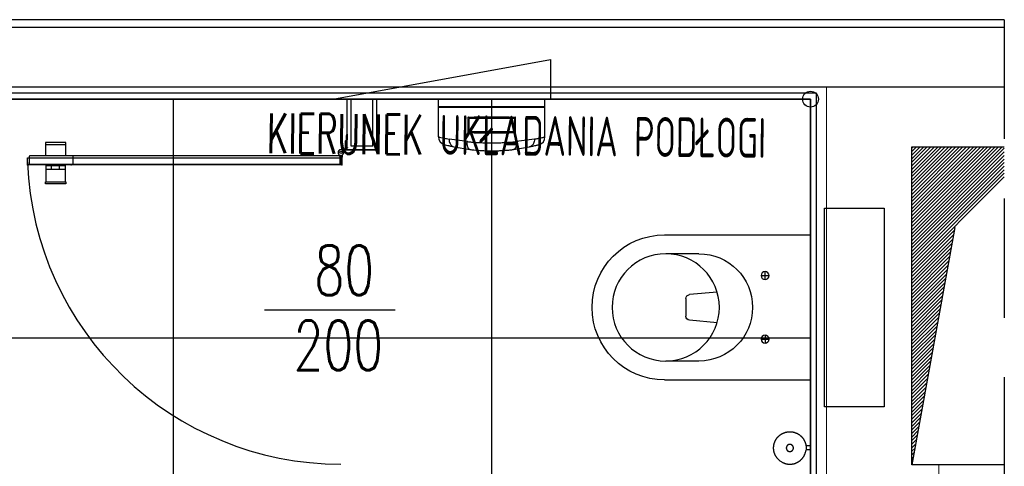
# Model space of a CAD drawing. Header units: centimetres. Extents: x -15121 to 30567, y -60641 to 0.
# Tile 251 of 256: x 11638 to 11886, y -25364 to -25251. Entities that reach past the tile are written whole.
import ezdxf

# ---------------------------------------------------------------- set-up
doc = ezdxf.new("R2010")
doc.units = ezdxf.units.CM
doc.header["$LTSCALE"] = 60
doc.linetypes.add('( Dashed )', pattern=[0.75, 0.5, -0.25])
doc.linetypes.add('KRESKOWA', pattern=[0.4, 0.24, -0.16])
for name, color, linetype in [('A-----SZ', 8, 'Continuous'), ('AIKA podłoga wc cała', 2, 'Continuous'), ('AIKA sanitariaty', 7, 'Continuous'), ('AIKA TYNK', 5, 'Continuous'), ('AIKA widokowe', 7, 'Continuous'), ('AIKA ŚCIANA', 8, 'Continuous')]:
    doc.layers.add(name, color=color, linetype=linetype)
doc.layers.add('opisy', color=1, linetype='Continuous', lineweight=15)
doc.styles.add('RomanS', font='romans.shx')

# ---------------------------------------------------------------- blocks, each defined once
blk = doc.blocks.new('toaleta top')
at = {"layer": 'AIKA sanitariaty'}
for p, q in [((-18.25, 39.75), (-18.25, 3)), ((18.25, 39.75), (18.25, 3)), ((-13.5, 31.08), (-13.5, 39.45)), ((13.5, 31.08), (13.5, 39.45)), ((-3.85, 26.52), (-3.22, 33.48)), ((-2.22, 34.39), (2.22, 34.39)), ((3.85, 26.52), (3.22, 33.48)), ((-8, 15.44), (-8, 13.44)), ((8, 15.44), (8, 13.44)), ((-7, 14.44), (-9, 14.44)), ((7, 14.44), (9, 14.44)), ((-18.25, 3), (18.25, 3)), ((25, -0.5), (-25, -0.5)), ((-25, -0.5), (-25, -15.5)), ((25, -15.5), (25, -0.5)), ((-25, -15.5), (25, -15.5))]:
    blk.add_line(p, q, dxfattribs=at)
for centre, radius in [((0, 39.45), 13.5), ((-8, 14.44), 1), ((8, 14.44), 1)]:
    blk.add_circle(centre, radius, dxfattribs=at)
for centre, radius, start, end in [((0, 39.75), 18.25, 0, 180), ((-2.22, 33.39), 1, 90, 174.822), ((2.22, 33.39), 1, 5.178, 90), ((0, 31.08), 13.5, 180, 0)]:
    blk.add_arc(centre, radius, start, end, dxfattribs=at)
blk = doc.blocks.new('sl parawan')
at = {"color": 2}
for p, q in [((-23.52, 212.67), (-72.94, 212.67)), ((-58.1, 212.67), (-23.52, 212.67))]:
    blk.add_line(p, q, dxfattribs=at)
at = {"layer": 'AIKA widokowe'}
for p, q in [((-59.15, 200.02), (-59.15, 212.67)), ((-58.15, 200.89), (-58.15, 212.67)), ((-52.65, 200.89), (-52.65, 212.67)), ((-51.65, 200.02), (-51.65, 212.67)), ((-59.31, 203.48), (-59.23, 203.84)), ((-59.28, 203.38), (-59.3, 203.44)), ((-59.27, 202.45), (-59.27, 203.35)), ((-59.27, 202.45), (-59.27, 203.35)), ((-59.1, 203.82), (-59.18, 203.47)), ((-59.18, 203.47), (-59.16, 203.43)), ((-59.14, 203.35), (-59.14, 202.45)), ((-59.14, 203.35), (-59.14, 202.45)), ((-51.61, 203.47), (-51.69, 203.82)), ((-51.65, 202.45), (-51.65, 203.35)), ((-51.63, 203.43), (-51.61, 203.47)), ((-51.56, 203.84), (-51.48, 203.48)), ((-51.52, 203.35), (-51.52, 202.45)), ((-51.49, 203.44), (-51.51, 203.38)), ((-129.98, 201.8), (-135.08, 201.8)), ((-135.08, 201.8), (-135.08, 201.3)), ((-135.08, 201.3), (-129.98, 201.3)), ((-135.03, 198.45), (-135.03, 201.3)), ((-130.03, 201.3), (-130.03, 198.45)), ((-129.98, 201.3), (-129.98, 201.8)), ((-59.55, 199.96), (-59.55, 202.17)), ((-59.55, 199.96), (-59.55, 202.17)), ((-59.42, 202.17), (-59.42, 200.61)), ((-59.42, 202.17), (-59.42, 200.61)), ((-52.65, 200.89), (-58.15, 200.89)), ((-51.37, 200.61), (-51.37, 202.17)), ((-51.24, 202.17), (-51.24, 199.96)), ((-139.12, 196.41), (-139.12, 198.39)), ((-60.99, 198.45), (-139.06, 198.45)), ((-128.09, 196.41), (-128.09, 198.39)), ((-61.12, 198.72), (-61.12, 198.45)), ((-61.12, 198.45), (-60.92, 198.45)), ((-60.92, 198.62), (-60.92, 196.24)), ((-60.92, 198.45), (-60.92, 196.34)), ((-60.92, 196.41), (-60.92, 198.39)), ((-60.52, 196.34), (-60.52, 198.62)), ((-60.32, 198.12), (-60.32, 198.72)), ((-57.51, 199.89), (-59.48, 199.89)), ((-51.3, 199.89), (-59.48, 199.89)), ((-59.42, 200.61), (-59.05, 200.61)), ((-59.42, 200.61), (-59.05, 200.61)), ((-59.05, 200.54), (-59.42, 200.54)), ((-59.42, 200.54), (-59.42, 200.02)), ((-59.05, 200.54), (-59.42, 200.54)), ((-59.42, 200.54), (-59.42, 200.02)), ((-59.42, 200.02), (-57.58, 200.02)), ((-59.42, 200.02), (-51.37, 200.02)), ((-59.05, 200.61), (-59.05, 200.54)), ((-59.05, 200.61), (-59.05, 200.54)), ((-51.74, 200.54), (-51.74, 200.61)), ((-51.74, 200.61), (-51.37, 200.61)), ((-51.37, 200.54), (-51.74, 200.54)), ((-51.37, 200.02), (-51.37, 200.54)), ((-139.62, 197.97), (-60.52, 197.97)), ((-139.62, 196.17), (-139.62, 197.97)), ((-139.62, 197.97), (-60.52, 197.97)), ((-60.52, 196.17), (-139.62, 196.17)), ((-60.52, 196.17), (-139.62, 196.17)), ((-139.06, 196.34), (-60.99, 196.34)), ((-135.03, 196.34), (-135.03, 191.9)), ((-130.03, 195.9), (-135.03, 195.9)), ((-133.53, 195), (-133.53, 195.9)), ((-131.53, 195), (-131.53, 195.9)), ((-130.03, 191.9), (-130.03, 196.34)), ((-60.92, 196.34), (-60.52, 196.34)), ((-60.92, 196.24), (-60.52, 196.24)), ((-60.52, 196.24), (-60.52, 198.12)), ((-60.52, 198.12), (-60.32, 198.12)), ((-60.52, 197.97), (-60.52, 196.17)), ((-130.03, 195), (-135.03, 195)), ((-135.08, 191.4), (-135.08, 191.9)), ((-135.08, 191.9), (-129.98, 191.9)), ((-129.98, 191.4), (-135.08, 191.4)), ((-129.98, 191.9), (-129.98, 191.4))]:
    blk.add_line(p, q, dxfattribs=at)
blk.add_circle((-60.72, 199.29), 0.3, dxfattribs=at)
for centre, radius, start, end in [((-59.25, 203.46), 0.055, 167.6511, 205.0576), ((-59.33, 203.35), 0.055, 0, 25.0576), ((-59.16, 203.83), 0.0649, 347.6776, 167.6511), ((-59.33, 203.35), 0.185, 0, 25.0576), ((-51.63, 203.83), 0.0649, 12.3489, 192.3224), ((-51.46, 203.35), 0.185, 154.9424, 180), ((-51.46, 203.35), 0.055, 154.9424, 180), ((-51.53, 203.46), 0.055, 334.9424, 12.3489), ((-59.41, 202.17), 0.14, 90, 180), ((-59.41, 202.17), 0.14, 90, 180), ((-59.41, 202.17), 0.01, 90, 180), ((-59.41, 202.17), 0.01, 90, 180), ((-59.41, 202.45), 0.14, 270, 0), ((-59.41, 202.45), 0.27, 270, 360), ((-59.41, 202.45), 0.14, 270, 0), ((-59.41, 202.45), 0.27, 270, 0), ((-51.38, 202.45), 0.27, 180, 270), ((-51.38, 202.45), 0.14, 180, 270), ((-51.38, 202.17), 0.14, 0, 90), ((-51.38, 202.17), 0.01, 0, 90), ((-139.06, 198.39), 0.065, 90, 180), ((-128.03, 198.39), 0.065, 90, 180), ((-60.72, 199.29), 0.7, 304.8499, 253.3985), ((-60.72, 199.29), 0.7, 286.6015, 235.1501), ((-60.99, 198.39), 0.065, 0, 90), ((-59.48, 199.96), 0.065, 180, 270), ((-59.48, 199.96), 0.065, 180, 270), ((-51.3, 199.96), 0.065, 270, 0), ((-60.64, 199.87), 79.05, 182.2555, 269.9371), ((-139.06, 196.41), 0.065, 180, 270), ((-128.03, 196.41), 0.065, 180, 270), ((-60.99, 196.41), 0.065, 270, 0)]:
    blk.add_arc(centre, radius, start, end, dxfattribs=at)
for p in [(-139.62, 196.17), (-128.59, 196.17), (-60.52, 196.17)]:
    blk.add_point(p, dxfattribs=at)
blk = doc.blocks.new('sl szczotka rzut')
at = {"layer": 'AIKA sanitariaty', "transparency": 33554610}
for p, q in [((22238.01, -28535.25), (22238.01, -28534.12)), ((22239.01, -28535.25), (22238.01, -28535.25)), ((22239.01, -28535.25), (22239.01, -28534.12))]:
    blk.add_line(p, q, dxfattribs=at)
for points in [[(22235.26, -28527.56), (22235.39, -28527.42), (22235.5, -28527.29), (22235.6, -28527.19), (22235.69, -28527.1), (22235.78, -28527.02), (22235.85, -28526.95), (22235.92, -28526.89), (22235.99, -28526.84), (22236.06, -28526.79), (22236.12, -28526.74), (22236.18, -28526.7), (22236.24, -28526.66), (22236.3, -28526.62), (22236.35, -28526.58), (22236.41, -28526.55), (22236.47, -28526.51), (22236.53, -28526.48), (22236.59, -28526.45), (22236.65, -28526.42), (22236.71, -28526.39), (22236.77, -28526.36), (22236.83, -28526.33), (22236.89, -28526.3), (22236.95, -28526.28), (22237.01, -28526.25), (22237.07, -28526.23), (22237.14, -28526.2), (22237.2, -28526.18), (22237.26, -28526.16), (22237.33, -28526.14), (22237.39, -28526.12), (22237.46, -28526.1), (22237.52, -28526.09), (22237.59, -28526.07), (22237.65, -28526.06), (22237.72, -28526.04), (22237.78, -28526.03), (22237.85, -28526.02), (22237.91, -28526.01), (22237.98, -28526), (22238.05, -28525.99), (22238.11, -28525.98), (22238.18, -28525.98), (22238.25, -28525.97), (22238.31, -28525.97), (22238.38, -28525.97), (22238.45, -28525.97), (22238.51, -28525.97), (22238.58, -28525.97), (22238.65, -28525.97), (22238.71, -28525.97), (22238.78, -28525.97), (22238.85, -28525.98), (22238.91, -28525.98), (22238.98, -28525.99), (22239.05, -28526), (22239.11, -28526.01), (22239.18, -28526.02), (22239.25, -28526.03), (22239.31, -28526.04), (22239.38, -28526.06), (22239.44, -28526.07), (22239.51, -28526.09), (22239.57, -28526.1), (22239.64, -28526.12), (22239.7, -28526.14), (22239.76, -28526.16), (22239.83, -28526.18), (22239.89, -28526.2), (22239.95, -28526.23), (22240.02, -28526.25), (22240.08, -28526.28), (22240.14, -28526.3), (22240.2, -28526.33), (22240.26, -28526.36), (22240.32, -28526.39), (22240.38, -28526.42), (22240.44, -28526.45), (22240.5, -28526.48), (22240.56, -28526.51), (22240.62, -28526.55), (22240.67, -28526.58), (22240.73, -28526.62), (22240.79, -28526.65), (22240.84, -28526.69), (22240.9, -28526.73), (22240.95, -28526.77), (22241, -28526.81), (22241.06, -28526.85), (22241.11, -28526.89), (22241.16, -28526.94), (22241.21, -28526.98), (22241.26, -28527.02), (22241.31, -28527.07), (22241.36, -28527.12), (22241.41, -28527.16), (22241.45, -28527.21), (22241.5, -28527.26), (22241.54, -28527.31), (22241.59, -28527.36), (22241.63, -28527.41), (22241.67, -28527.46), (22241.72, -28527.51), (22241.76, -28527.56), (22241.8, -28527.62), (22241.84, -28527.67), (22241.88, -28527.73), (22241.91, -28527.78), (22241.95, -28527.84), (22241.99, -28527.89), (22242.02, -28527.95), (22242.05, -28528.01), (22242.09, -28528.07), (22242.12, -28528.13), (22242.15, -28528.19), (22242.18, -28528.25), (22242.21, -28528.31), (22242.24, -28528.37), (22242.27, -28528.43), (22242.29, -28528.49), (22242.32, -28528.55), (22242.34, -28528.61), (22242.36, -28528.68), (22242.39, -28528.74), (22242.41, -28528.8), (22242.43, -28528.87), (22242.45, -28528.93), (22242.46, -28529), (22242.48, -28529.06), (22242.5, -28529.13), (22242.51, -28529.19), (22242.52, -28529.26), (22242.54, -28529.32), (22242.55, -28529.39), (22242.56, -28529.45), (22242.57, -28529.52), (22242.58, -28529.59), (22242.58, -28529.65), (22242.59, -28529.72), (22242.59, -28529.79), (22242.6, -28529.85), (22242.6, -28529.92), (22242.6, -28529.99), (22242.6, -28530.05), (22242.6, -28530.12), (22242.6, -28530.19), (22242.6, -28530.25), (22242.59, -28530.32), (22242.59, -28530.39), (22242.58, -28530.45), (22242.58, -28530.52), (22242.57, -28530.59), (22242.56, -28530.65), (22242.55, -28530.72), (22242.54, -28530.79), (22242.52, -28530.85), (22242.51, -28530.92), (22242.5, -28530.98), (22242.48, -28531.05), (22242.46, -28531.11), (22242.45, -28531.18), (22242.43, -28531.24), (22242.41, -28531.3), (22242.39, -28531.37), (22242.36, -28531.43), (22242.34, -28531.49), (22242.32, -28531.56), (22242.29, -28531.62), (22242.27, -28531.68), (22242.24, -28531.74), (22242.21, -28531.8), (22242.18, -28531.86), (22242.15, -28531.92), (22242.12, -28531.98), (22242.09, -28532.04), (22242.05, -28532.1), (22242.02, -28532.16), (22241.99, -28532.21), (22241.95, -28532.27), (22241.91, -28532.33), (22241.88, -28532.38), (22241.84, -28532.44), (22241.8, -28532.49), (22241.76, -28532.54), (22241.72, -28532.6), (22241.67, -28532.65), (22241.63, -28532.7), (22241.59, -28532.75), (22241.54, -28532.8), (22241.5, -28532.85), (22241.45, -28532.9), (22241.41, -28532.94), (22241.36, -28532.99), (22241.31, -28533.04), (22241.26, -28533.08), (22241.21, -28533.13), (22241.16, -28533.17), (22241.11, -28533.21), (22241.06, -28533.26), (22241, -28533.3), (22240.95, -28533.34), (22240.9, -28533.38), (22240.84, -28533.42), (22240.79, -28533.45), (22240.73, -28533.49), (22240.67, -28533.53), (22240.62, -28533.56), (22240.56, -28533.59), (22240.5, -28533.63), (22240.44, -28533.66), (22240.38, -28533.69), (22240.32, -28533.72), (22240.26, -28533.75), (22240.2, -28533.78), (22240.14, -28533.8), (22240.08, -28533.83), (22240.02, -28533.86), (22239.95, -28533.88), (22239.89, -28533.9), (22239.83, -28533.93), (22239.76, -28533.95), (22239.7, -28533.97), (22239.64, -28533.99), (22239.57, -28534), (22239.51, -28534.02), (22239.44, -28534.04), (22239.38, -28534.05), (22239.32, -28534.06), (22239.27, -28534.07), (22239.22, -28534.09), (22239.17, -28534.09), (22239.13, -28534.1), (22239.1, -28534.11), (22239.07, -28534.11), (22239.05, -28534.11), (22239.03, -28534.12), (22239.01, -28534.12), (22238.99, -28534.12), (22238.97, -28534.12), (22238.94, -28534.12), (22238.9, -28534.13), (22238.86, -28534.13), (22238.81, -28534.13), (22238.75, -28534.13), (22238.69, -28534.14), (22238.62, -28534.14), (22238.55, -28534.14), (22238.47, -28534.14), (22238.39, -28534.14), (22238.31, -28534.13), (22238.23, -28534.13), (22238.16, -28534.13), (22238.1, -28534.12), (22238.04, -28534.12), (22238, -28534.12), (22237.98, -28534.12)], [(22235.26, -28527.56), (22235.16, -28527.72), (22235.07, -28527.86), (22234.99, -28527.98), (22234.93, -28528.09), (22234.88, -28528.19), (22234.83, -28528.29), (22234.79, -28528.37), (22234.76, -28528.45), (22234.73, -28528.52), (22234.7, -28528.6), (22234.67, -28528.67), (22234.65, -28528.73), (22234.62, -28528.8), (22234.6, -28528.87), (22234.58, -28528.93), (22234.56, -28529), (22234.55, -28529.06), (22234.53, -28529.13), (22234.52, -28529.19), (22234.5, -28529.26), (22234.49, -28529.32), (22234.48, -28529.39), (22234.47, -28529.45), (22234.46, -28529.52), (22234.45, -28529.59), (22234.45, -28529.65), (22234.44, -28529.72), (22234.43, -28529.79), (22234.43, -28529.85), (22234.43, -28529.92), (22234.43, -28529.99), (22234.43, -28530.05), (22234.43, -28530.12), (22234.43, -28530.19), (22234.43, -28530.25), (22234.43, -28530.32), (22234.44, -28530.39), (22234.45, -28530.45), (22234.45, -28530.52), (22234.46, -28530.59), (22234.47, -28530.65), (22234.48, -28530.72), (22234.49, -28530.79), (22234.5, -28530.85), (22234.52, -28530.92), (22234.53, -28530.98), (22234.55, -28531.05), (22234.56, -28531.11), (22234.58, -28531.18), (22234.6, -28531.24), (22234.62, -28531.3), (22234.64, -28531.37), (22234.66, -28531.43), (22234.69, -28531.49), (22234.71, -28531.56), (22234.74, -28531.62), (22234.76, -28531.68), (22234.79, -28531.74), (22234.82, -28531.8), (22234.85, -28531.86), (22234.88, -28531.92), (22234.91, -28531.98), (22234.94, -28532.04), (22234.97, -28532.1), (22235.01, -28532.16), (22235.04, -28532.21), (22235.08, -28532.27), (22235.11, -28532.33), (22235.15, -28532.38), (22235.19, -28532.44), (22235.23, -28532.49), (22235.27, -28532.54), (22235.31, -28532.6), (22235.35, -28532.65), (22235.4, -28532.7), (22235.44, -28532.75), (22235.48, -28532.8), (22235.53, -28532.85), (22235.58, -28532.9), (22235.62, -28532.94), (22235.67, -28532.99), (22235.72, -28533.04), (22235.77, -28533.08), (22235.82, -28533.13), (22235.87, -28533.17), (22235.92, -28533.21), (22235.97, -28533.26), (22236.03, -28533.3), (22236.08, -28533.34), (22236.13, -28533.38), (22236.19, -28533.42), (22236.24, -28533.45), (22236.3, -28533.49), (22236.36, -28533.53), (22236.41, -28533.56), (22236.47, -28533.59), (22236.53, -28533.63), (22236.59, -28533.66), (22236.65, -28533.69), (22236.71, -28533.72), (22236.78, -28533.75), (22236.84, -28533.78), (22236.92, -28533.81), (22236.99, -28533.85), (22237.07, -28533.88), (22237.16, -28533.91), (22237.26, -28533.94), (22237.37, -28533.97), (22237.49, -28534.01), (22237.63, -28534.04), (22237.79, -28534.08), (22237.98, -28534.12)]]:
    blk.add_lwpolyline(points, dxfattribs=at)
blk.add_lwpolyline([(22239.38, -28530.29), (22239.39, -28530.27), (22239.39, -28530.26), (22239.39, -28530.24), (22239.39, -28530.23), (22239.4, -28530.21), (22239.4, -28530.2), (22239.4, -28530.19), (22239.4, -28530.17), (22239.41, -28530.16), (22239.41, -28530.14), (22239.41, -28530.13), (22239.41, -28530.11), (22239.41, -28530.1), (22239.41, -28530.08), (22239.41, -28530.07), (22239.41, -28530.05), (22239.41, -28530.04), (22239.41, -28530.02), (22239.41, -28530.01), (22239.41, -28530), (22239.41, -28529.98), (22239.41, -28529.97), (22239.41, -28529.95), (22239.4, -28529.94), (22239.4, -28529.92), (22239.4, -28529.91), (22239.4, -28529.89), (22239.39, -28529.88), (22239.39, -28529.86), (22239.39, -28529.85), (22239.39, -28529.84), (22239.38, -28529.82), (22239.38, -28529.81), (22239.37, -28529.79), (22239.37, -28529.78), (22239.36, -28529.77), (22239.36, -28529.75), (22239.35, -28529.74), (22239.35, -28529.72), (22239.34, -28529.71), (22239.34, -28529.7), (22239.33, -28529.68), (22239.33, -28529.67), (22239.32, -28529.66), (22239.31, -28529.64), (22239.31, -28529.63), (22239.3, -28529.62), (22239.29, -28529.6), (22239.28, -28529.59), (22239.28, -28529.58), (22239.27, -28529.57), (22239.26, -28529.55), (22239.25, -28529.54), (22239.24, -28529.53), (22239.24, -28529.52), (22239.23, -28529.51), (22239.22, -28529.5), (22239.21, -28529.48), (22239.2, -28529.47), (22239.19, -28529.46), (22239.18, -28529.45), (22239.17, -28529.44), (22239.16, -28529.43), (22239.15, -28529.42), (22239.14, -28529.41), (22239.13, -28529.4), (22239.12, -28529.39), (22239.11, -28529.38), (22239.1, -28529.37), (22239.08, -28529.36), (22239.07, -28529.35), (22239.06, -28529.34), (22239.05, -28529.33), (22239.04, -28529.32), (22239.03, -28529.32), (22239.01, -28529.31), (22239, -28529.3), (22238.99, -28529.29), (22238.98, -28529.28), (22238.96, -28529.28), (22238.95, -28529.27), (22238.94, -28529.26), (22238.92, -28529.25), (22238.91, -28529.25), (22238.9, -28529.24), (22238.88, -28529.24), (22238.87, -28529.23), (22238.86, -28529.22), (22238.84, -28529.22), (22238.83, -28529.21), (22238.82, -28529.21), (22238.8, -28529.2), (22238.79, -28529.2), (22238.77, -28529.19), (22238.76, -28529.19), (22238.75, -28529.19), (22238.73, -28529.18), (22238.72, -28529.18), (22238.7, -28529.18), (22238.69, -28529.17), (22238.67, -28529.17), (22238.66, -28529.17), (22238.65, -28529.17), (22238.63, -28529.16), (22238.62, -28529.16), (22238.6, -28529.16), (22238.59, -28529.16), (22238.57, -28529.16), (22238.56, -28529.16), (22238.54, -28529.16), (22238.53, -28529.16), (22238.51, -28529.16), (22238.5, -28529.16), (22238.48, -28529.16), (22238.47, -28529.16), (22238.46, -28529.16), (22238.44, -28529.16), (22238.43, -28529.16), (22238.41, -28529.16), (22238.4, -28529.16), (22238.38, -28529.17), (22238.37, -28529.17), (22238.35, -28529.17), (22238.34, -28529.17), (22238.32, -28529.18), (22238.31, -28529.18), (22238.3, -28529.18), (22238.28, -28529.19), (22238.27, -28529.19), (22238.25, -28529.19), (22238.24, -28529.2), (22238.23, -28529.2), (22238.21, -28529.21), (22238.2, -28529.21), (22238.18, -28529.22), (22238.17, -28529.22), (22238.16, -28529.23), (22238.14, -28529.24), (22238.13, -28529.24), (22238.12, -28529.25), (22238.1, -28529.25), (22238.09, -28529.26), (22238.08, -28529.27), (22238.07, -28529.28), (22238.05, -28529.28), (22238.04, -28529.29), (22238.03, -28529.3), (22238.02, -28529.31), (22238, -28529.32), (22237.99, -28529.32), (22237.98, -28529.33), (22237.97, -28529.34), (22237.96, -28529.35), (22237.94, -28529.36), (22237.93, -28529.37), (22237.92, -28529.38), (22237.91, -28529.39), (22237.9, -28529.4), (22237.89, -28529.41), (22237.88, -28529.42), (22237.87, -28529.43), (22237.86, -28529.44), (22237.85, -28529.45), (22237.84, -28529.46), (22237.83, -28529.47), (22237.82, -28529.48), (22237.81, -28529.5), (22237.8, -28529.51), (22237.79, -28529.52), (22237.78, -28529.53), (22237.78, -28529.54), (22237.77, -28529.55), (22237.76, -28529.57), (22237.75, -28529.58), (22237.74, -28529.59), (22237.74, -28529.6), (22237.73, -28529.62), (22237.72, -28529.63), (22237.72, -28529.64), (22237.71, -28529.66), (22237.7, -28529.67), (22237.7, -28529.68), (22237.69, -28529.7), (22237.68, -28529.71), (22237.68, -28529.72), (22237.67, -28529.74), (22237.67, -28529.75), (22237.66, -28529.77), (22237.66, -28529.78), (22237.65, -28529.79), (22237.65, -28529.81), (22237.65, -28529.82), (22237.64, -28529.84), (22237.64, -28529.85), (22237.64, -28529.86), (22237.63, -28529.88), (22237.63, -28529.89), (22237.63, -28529.91), (22237.63, -28529.92), (22237.62, -28529.94), (22237.62, -28529.95), (22237.62, -28529.97), (22237.62, -28529.98), (22237.62, -28530), (22237.62, -28530.01), (22237.62, -28530.02), (22237.62, -28530.04), (22237.62, -28530.05), (22237.62, -28530.07), (22237.62, -28530.08), (22237.62, -28530.1), (22237.62, -28530.11), (22237.62, -28530.13), (22237.62, -28530.14), (22237.62, -28530.16), (22237.62, -28530.17), (22237.63, -28530.19), (22237.63, -28530.2), (22237.63, -28530.21), (22237.63, -28530.23), (22237.64, -28530.24), (22237.64, -28530.26), (22237.64, -28530.27), (22237.65, -28530.29), (22237.65, -28530.3), (22237.65, -28530.31), (22237.66, -28530.33), (22237.66, -28530.34), (22237.67, -28530.36), (22237.67, -28530.37), (22237.68, -28530.38), (22237.68, -28530.4), (22237.69, -28530.41), (22237.7, -28530.42), (22237.7, -28530.44), (22237.71, -28530.45), (22237.72, -28530.46), (22237.72, -28530.48), (22237.73, -28530.49), (22237.74, -28530.5), (22237.74, -28530.52), (22237.75, -28530.53), (22237.76, -28530.54), (22237.77, -28530.55), (22237.78, -28530.56), (22237.78, -28530.58), (22237.79, -28530.59), (22237.8, -28530.6), (22237.81, -28530.61), (22237.82, -28530.62), (22237.83, -28530.63), (22237.84, -28530.65), (22237.85, -28530.66), (22237.86, -28530.67), (22237.87, -28530.68), (22237.88, -28530.69), (22237.89, -28530.7), (22237.9, -28530.71), (22237.91, -28530.72), (22237.92, -28530.73), (22237.93, -28530.74), (22237.94, -28530.75), (22237.96, -28530.76), (22237.97, -28530.77), (22237.98, -28530.78), (22237.99, -28530.78), (22238, -28530.79), (22238.02, -28530.8), (22238.03, -28530.81), (22238.04, -28530.82), (22238.05, -28530.82), (22238.07, -28530.83), (22238.08, -28530.84), (22238.09, -28530.85), (22238.1, -28530.85), (22238.12, -28530.86), (22238.13, -28530.87), (22238.14, -28530.87), (22238.16, -28530.88), (22238.17, -28530.88), (22238.18, -28530.89), (22238.2, -28530.89), (22238.21, -28530.9), (22238.23, -28530.9), (22238.24, -28530.91), (22238.25, -28530.91), (22238.27, -28530.92), (22238.28, -28530.92), (22238.3, -28530.92), (22238.31, -28530.93), (22238.32, -28530.93), (22238.34, -28530.93), (22238.35, -28530.94), (22238.37, -28530.94), (22238.38, -28530.94), (22238.4, -28530.94), (22238.41, -28530.95), (22238.43, -28530.95), (22238.44, -28530.95), (22238.46, -28530.95), (22238.47, -28530.95), (22238.48, -28530.95), (22238.5, -28530.95), (22238.51, -28530.95), (22238.53, -28530.95), (22238.54, -28530.95), (22238.56, -28530.95), (22238.57, -28530.95), (22238.59, -28530.95), (22238.6, -28530.95), (22238.62, -28530.95), (22238.63, -28530.94), (22238.65, -28530.94), (22238.66, -28530.94), (22238.67, -28530.94), (22238.69, -28530.93), (22238.7, -28530.93), (22238.72, -28530.93), (22238.73, -28530.92), (22238.75, -28530.92), (22238.76, -28530.92), (22238.77, -28530.91), (22238.79, -28530.91), (22238.8, -28530.9), (22238.82, -28530.9), (22238.83, -28530.89), (22238.84, -28530.89), (22238.86, -28530.88), (22238.87, -28530.88), (22238.88, -28530.87), (22238.9, -28530.87), (22238.91, -28530.86), (22238.92, -28530.85), (22238.94, -28530.85), (22238.95, -28530.84), (22238.96, -28530.83), (22238.98, -28530.82), (22238.99, -28530.82), (22239, -28530.81), (22239.01, -28530.8), (22239.03, -28530.79), (22239.04, -28530.78), (22239.05, -28530.78), (22239.06, -28530.77), (22239.07, -28530.76), (22239.08, -28530.75), (22239.1, -28530.74), (22239.11, -28530.73), (22239.12, -28530.72), (22239.13, -28530.71), (22239.14, -28530.7), (22239.15, -28530.69), (22239.16, -28530.68), (22239.17, -28530.67), (22239.18, -28530.66), (22239.19, -28530.65), (22239.2, -28530.63), (22239.21, -28530.62), (22239.22, -28530.61), (22239.23, -28530.6), (22239.24, -28530.59), (22239.24, -28530.58), (22239.25, -28530.56), (22239.26, -28530.55), (22239.27, -28530.54), (22239.28, -28530.53), (22239.28, -28530.52), (22239.29, -28530.5), (22239.3, -28530.49), (22239.31, -28530.48), (22239.31, -28530.46), (22239.32, -28530.45), (22239.33, -28530.44), (22239.33, -28530.42), (22239.34, -28530.41), (22239.34, -28530.4), (22239.35, -28530.38), (22239.35, -28530.37), (22239.36, -28530.36), (22239.36, -28530.34), (22239.37, -28530.33), (22239.37, -28530.31), (22239.38, -28530.3)], close=True, dxfattribs=at)
blk = doc.blocks.new('sl dozownik papieru rzut')
at = {"layer": 'AIKA sanitariaty'}
for p, q in [((13.4, 0), (-13.4, 0)), ((-13.4, -1.95), (-13.4, 0)), ((13.4, -1.95), (13.4, 0)), ((13.4, -1.95), (-13.4, -1.95)), ((-13.4, -2.05), (13.4, -2.05)), ((-13.4, -9.49), (-13.4, -2.05)), ((-13.35, -2), (13.35, -2)), ((13.4, -9.49), (13.4, -2.05)), ((-6, -4.65), (-6, -8.35)), ((-5.85, -4.5), (-4.39, -4.5)), ((-5.7, -8.05), (-5.7, -4.95)), ((-5.55, -4.8), (5.58, -4.8)), ((4.39, -4.5), (-4.39, -4.5)), ((4.39, -4.5), (5.85, -4.5)), ((5.7, -4.95), (5.7, -8.05)), ((6, -8.35), (6, -4.65)), ((-4.39, -8.5), (-5.85, -8.5)), ((5.55, -8.2), (-5.55, -8.2)), ((-4.39, -8.5), (4.39, -8.5)), ((5.85, -8.5), (4.39, -8.5)), ((-6.13, -10.69), (-10.73, -10.04)), ((-9.5, -12.01), (-5.51, -12.67)), ((0, -13), (0, -11)), ((5.51, -12.67), (9.5, -12.01)), ((10.73, -10.04), (6.13, -10.69))]:
    blk.add_line(p, q, dxfattribs=at)
for centre, radius, start, end in [((-13.35, -1.95), 0.05, 180, 270), ((-13.35, -2.05), 0.05, 90, 180), ((13.35, -1.95), 0.05, 270, 0), ((13.35, -2.05), 0.05, 0, 90), ((-5.85, -4.65), 0.15, 90, 180), ((-5.55, -4.95), 0.15, 90, 180), ((5.55, -4.95), 0.15, 0, 90), ((5.85, -4.65), 0.15, 0, 90), ((-11.4, -9.49), 2, 180, 254.9453), ((-5.85, -8.35), 0.15, 180, 270), ((-5.55, -8.05), 0.15, 180, 270), ((5.55, -8.05), 0.15, 270, 0), ((5.85, -8.35), 0.15, 270, 0), ((11.4, -9.49), 2, 285.0547, 0)]:
    blk.add_arc(centre, radius, start, end, dxfattribs=at)
for points, knots in [([(-13.4, -9.49), (-13.4, -9.49), (-13.32, -9.51), (-12.98, -9.59), (-12.73, -9.64), (-12.12, -9.77), (-11.78, -9.84), (-11.18, -9.96), (-10.96, -10), (-10.73, -10.04)], [719.365815, 719.365815, 719.365815, 719.365815, 741.542046, 741.542046, 763.718271, 763.718271, 782.93566, 782.93566, 792.832229, 792.832229, 792.832229, 792.832229]), ([(10.73, -10.04), (11.04, -9.98), (11.33, -9.93), (12.01, -9.8), (12.37, -9.72), (12.8, -9.63), (12.92, -9.6), (13.13, -9.55), (13.21, -9.54), (13.36, -9.5), (13.4, -9.49), (13.4, -9.49)], [645.89816, 645.89816, 645.89816, 645.89816, 659.198751, 659.198751, 681.041661, 681.041661, 692.345192, 692.345192, 703.648717, 703.648717, 719.365815, 719.365815, 719.365815, 719.365815]), ([(-11.92, -11.42), (-11.92, -11.42), (-11.84, -11.45), (-11.55, -11.52), (-11.32, -11.58), (-10.78, -11.72), (-10.47, -11.79), (-9.94, -11.91), (-9.74, -11.96), (-9.53, -12)], [719.365815, 719.365815, 719.365815, 719.365815, 741.542046, 741.542046, 763.718271, 763.718271, 782.93566, 782.93566, 793.101387, 793.101387, 793.101387, 793.101387]), ([(-10.73, -10.04), (-10.73, -10.04), (-10.73, -10.04), (-10.73, -10.05), (-10.73, -10.05), (-10.73, -10.07), (-10.73, -10.07), (-10.73, -10.09), (-10.73, -10.11), (-10.74, -10.14), (-10.74, -10.17), (-10.74, -10.25), (-10.73, -10.3), (-10.73, -10.45), (-10.71, -10.55), (-10.66, -10.85), (-10.59, -11.03), (-10.4, -11.41), (-10.26, -11.59), (-9.92, -11.86), (-9.73, -11.96), (-9.53, -12)], [-0.008999, -0.008999, -0.008999, -0.008999, 0, 0, 0.195131, 0.195131, 0.390205, 0.390205, 0.780355, 0.780355, 1.560665, 1.560665, 3.121408, 3.121408, 6.243965, 6.243965, 12.498055, 12.498055, 20.307105, 20.307105, 28.11533, 28.11533, 28.11533, 28.11533]), ([(-9.53, -12), (-9.53, -12), (-9.52, -12), (-9.52, -12), (-9.51, -12), (-9.51, -12), (-9.5, -12.01), (-9.5, -12.01), (-9.5, -12.01), (-9.5, -12.01)], [125.169211, 125.169211, 125.169211, 125.169211, 125.262842, 125.262842, 125.558179, 125.558179, 125.889339, 125.889339, 126.290447, 126.290447, 126.290447, 126.290447]), ([(-5.51, -12.67), (-5.63, -12.65), (-5.73, -12.58), (-5.92, -12.35), (-6, -12.19), (-6.11, -11.81), (-6.14, -11.61), (-6.17, -11.16), (-6.16, -10.93), (-6.13, -10.69), (-6.13, -10.69), (-6.13, -10.69)], [0, 0, 0, 0, 7.811334, 7.811334, 15.623566, 15.623566, 22.812435, 22.812435, 29.999926, 29.999926, 30.008028, 30.008028, 30.008028, 30.008028]), ([(-6.13, -10.69), (-5.79, -10.72), (-5.45, -10.76), (-4.32, -10.85), (-3.52, -10.9), (-2.07, -10.97), (-1.42, -10.99), (-0.51, -11), (-0.26, -11), (0, -11)], [665.068332, 665.068332, 665.068332, 665.068332, 674.873359, 674.873359, 696.15174, 696.15174, 712.840829, 712.840829, 719.36757, 719.36757, 719.36757, 719.36757]), ([(0, -11), (0.44, -11), (0.87, -11), (1.74, -10.98), (2.17, -10.96), (3.02, -10.93), (3.45, -10.9), (4.28, -10.85), (4.69, -10.82), (5.45, -10.76), (5.79, -10.72), (6.13, -10.69)], [719.36757, 719.36757, 719.36757, 719.36757, 730.491124, 730.491124, 741.614678, 741.614678, 752.738229, 752.738229, 763.861781, 763.861781, 773.666807, 773.666807, 773.666807, 773.666807]), ([(6.13, -10.69), (6.13, -10.69), (6.13, -10.69), (6.13, -10.7), (6.13, -10.7), (6.14, -10.72), (6.14, -10.73), (6.14, -10.75), (6.14, -10.76), (6.14, -10.81), (6.15, -10.84), (6.15, -10.93), (6.16, -10.98), (6.16, -11.16), (6.16, -11.27), (6.14, -11.61), (6.11, -11.81), (6, -12.19), (5.92, -12.35), (5.73, -12.58), (5.63, -12.65), (5.51, -12.67)], [-0.008087, -0.008087, -0.008087, -0.008087, 0, 0, 0.223897, 0.223897, 0.447699, 0.447699, 0.895311, 0.895311, 1.790581, 1.790581, 3.581414, 3.581414, 7.165142, 7.165142, 14.347918, 14.347918, 22.153528, 22.153528, 29.958241, 29.958241, 29.958241, 29.958241]), ([(9.5, -12.01), (9.5, -12.01), (9.5, -12.01), (9.51, -12), (9.51, -12), (9.52, -12), (9.52, -12), (9.53, -12)], [0, 0, 0, 0, 0.4713843, 0.4713843, 0.7522977, 0.7522977, 0.8768388, 0.8768388, 0.8768388, 0.8768388]), ([(10.73, -10.04), (10.73, -10.04), (10.73, -10.04), (10.74, -10.25), (10.73, -10.45), (10.66, -10.85), (10.59, -11.03), (10.4, -11.41), (10.26, -11.59), (9.92, -11.86), (9.73, -11.96), (9.53, -12)], [-0.008936, -0.008936, -0.008936, -0.008936, 0, 0, 6.258249, 6.258249, 12.51788, 12.51788, 20.330205, 20.330205, 28.1424, 28.1424, 28.1424, 28.1424]), ([(9.53, -12), (9.81, -11.94), (10.07, -11.88), (10.69, -11.74), (11, -11.66), (11.38, -11.57), (11.49, -11.54), (11.68, -11.49), (11.75, -11.47), (11.88, -11.44), (11.92, -11.42), (11.92, -11.42)], [645.629, 645.629, 645.629, 645.629, 659.198751, 659.198751, 681.041661, 681.041661, 692.345192, 692.345192, 703.648717, 703.648717, 719.365815, 719.365815, 719.365815, 719.365815]), ([(-5.51, -12.67), (-5.51, -12.67), (-5.51, -12.67), (-5.5, -12.67), (-5.5, -12.67), (-5.5, -12.67)], [25.154736, 25.154736, 25.154736, 25.154736, 25.2068571, 25.2068571, 25.5412471, 25.5412471, 25.5412471, 25.5412471]), ([(-5.5, -12.67), (-5.18, -12.71), (-4.86, -12.74), (-3.85, -12.84), (-3.14, -12.9), (-1.84, -12.97), (-1.26, -12.99), (-0.45, -13), (-0.23, -13), (0, -13)], [664.576978, 664.576978, 664.576978, 664.576978, 674.873359, 674.873359, 696.15174, 696.15174, 712.840829, 712.840829, 719.36757, 719.36757, 719.36757, 719.36757]), ([(0, -13), (0.39, -13), (0.78, -13), (1.55, -12.98), (1.93, -12.96), (2.69, -12.92), (3.07, -12.9), (3.81, -12.84), (4.17, -12.81), (4.86, -12.74), (5.18, -12.71), (5.5, -12.67)], [719.36757, 719.36757, 719.36757, 719.36757, 730.491124, 730.491124, 741.614678, 741.614678, 752.738229, 752.738229, 763.861781, 763.861781, 774.158161, 774.158161, 774.158161, 774.158161]), ([(5.5, -12.67), (5.5, -12.67), (5.5, -12.67), (5.51, -12.67), (5.51, -12.67), (5.51, -12.67)], [0, 0, 0, 0, 0.3582778, 0.3582778, 0.4217256, 0.4217256, 0.4217256, 0.4217256])]:
    blk.add_open_spline(points, degree=3, knots=knots, dxfattribs=at)

msp = doc.modelspace()

# ---------------------------------------------------------------- linework, layer by layer
at = {"layer": 'A-----SZ'}
for p, q in [((11886.0686, -25253.3866), (11423.2851, -25253.3866)), ((11684.8335, -25268.3866), (11659.8335, -25268.3866)), ((11684.8335, -25268.3866), (11659.8335, -25268.3866))]:
    msp.add_line(p, q, dxfattribs=at)
at = {"layer": 'AIKA podłoga wc cała'}
for p, q in [((11717.0755, -25271.3866), (11771.7902, -25261.4351)), ((11717.0755, -25271.3866), (11771.7902, -25261.4351)), ((11771.7902, -25261.4351), (11771.7902, -25271.3866)), ((11771.7902, -25261.4351), (11771.7902, -25271.3866)), ((11676.8852, -25695.3866), (11676.8852, -25271.3866)), ((11676.8852, -25695.3866), (11676.8852, -25271.3866)), ((11757.0852, -25695.3866), (11757.0852, -25271.3866)), ((11757.0852, -25695.3866), (11757.0852, -25271.3866)), ((11837.2852, -25331.542), (11257.7852, -25331.542)), ((11784.009, -25331.542), (11302.7852, -25331.542))]:
    msp.add_line(p, q, dxfattribs=at)
msp.add_lwpolyline([(11837.2852, -25271.3866), (11837.2852, -25695.3866), (11532.7851, -25695.3866), (11532.7851, -25687.3866), (11518.9484, -25687.3866), (11518.9484, -25377.8866), (11500.9484, -25377.8866), (11500.9484, -25448.3866), (11279.2852, -25448.3866), (11279.2852, -25429.8866), (11257.7852, -25429.8866), (11257.7852, -25271.3866), (11321.2851, -25271.3866), (11321.2851, -25251.3866), (11423.2851, -25251.3866), (11423.2851, -25271.3866), (11500.9484, -25271.3866), (11500.9484, -25277.8866), (11518.9484, -25277.8866), (11518.9484, -25271.3866)], close=True, dxfattribs=at)
msp.add_lwpolyline([(11837.2852, -25271.3866), (11717.0755, -25271.3866)], dxfattribs=at)
msp.add_lwpolyline([(11837.2852, -25271.3866), (11717.0755, -25271.3866)], dxfattribs=at)
msp.add_circle((11837.2852, -25271.3963), 2, dxfattribs=at)
msp.add_circle((11837.2852, -25271.3963), 2, dxfattribs=at)
msp.add_circle((11837.2852, -25271.3963), 2, dxfattribs=at)
msp.add_circle((11837.2852, -25271.3963), 2, dxfattribs=at)
at = {"layer": 'AIKA TYNK'}
for p, q in [((11886.0686, -25251.3866), (11423.2851, -25251.3866)), ((11838.7852, -25269.8866), (11517.4484, -25269.8866)), ((11838.7852, -25696.8866), (11838.7852, -25269.8866))]:
    msp.add_line(p, q, dxfattribs=at)
at = {"layer": 'AIKA widokowe', "linetype": '( Dashed )'}
msp.add_line((11886.0686, -25251.3866), (11886.0686, -25698.3866), dxfattribs=at)
at = {"layer": 'AIKA widokowe'}
for p, q in [((11837.2852, -25271.3866), (11518.9484, -25271.3866)), ((11837.2852, -25695.3866), (11837.2852, -25271.3866)), ((11699.8681, -25324.4206), (11732.6884, -25324.4206))]:
    msp.add_line(p, q, dxfattribs=at)
at = {"layer": 'AIKA ŚCIANA'}
for p, q in [((11886.0686, -25268.3866), (11423.2851, -25268.3866)), ((11838.7852, -25698.4206), (11838.7852, -25269.8866)), ((11862.7851, -25283.3866), (11886.0686, -25283.3866)), ((11862.7851, -25363.3866), (11862.7851, -25283.3866)), ((11862.7851, -25283.695), (11863.0935, -25283.3866)), ((11862.7851, -25284.593), (11863.9915, -25283.3866)), ((11862.7851, -25285.4911), (11864.8896, -25283.3866)), ((11862.7851, -25286.3891), (11865.7876, -25283.3866)), ((11862.7851, -25287.2871), (11866.6856, -25283.3866)), ((11862.7851, -25288.1852), (11867.5836, -25283.3866)), ((11862.7851, -25289.0832), (11868.4817, -25283.3866)), ((11862.7851, -25289.9812), (11869.3797, -25283.3866)), ((11862.7851, -25290.8792), (11870.2777, -25283.3866)), ((11862.7851, -25291.7773), (11871.1758, -25283.3866)), ((11862.7851, -25292.6753), (11872.0738, -25283.3866)), ((11862.7851, -25293.5733), (11872.9718, -25283.3866)), ((11862.7851, -25294.4713), (11873.8698, -25283.3866)), ((11862.7851, -25295.3694), (11874.7679, -25283.3866)), ((11862.7851, -25296.2674), (11875.6659, -25283.3866)), ((11862.7851, -25297.1654), (11876.5639, -25283.3866)), ((11862.7851, -25283.3866), (11886.0686, -25283.3866)), ((11862.7851, -25363.3866), (11862.7851, -25283.3866)), ((11873.6038, -25303.6956), (11862.7851, -25363.3866)), ((11862.7851, -25315.1259), (11873.4684, -25304.4426)), ((11862.7851, -25316.0239), (11873.2696, -25305.5394)), ((11862.7851, -25316.922), (11873.0709, -25306.6363)), ((11862.7851, -25317.82), (11872.8721, -25307.7331)), ((11862.7851, -25318.718), (11872.6733, -25308.8299)), ((11862.7851, -25319.616), (11872.4745, -25309.9267)), ((11862.7851, -25320.5141), (11872.2757, -25311.0235)), ((11862.7851, -25321.4121), (11872.0769, -25312.1203)), ((11862.7851, -25322.3101), (11871.8781, -25313.2172)), ((11862.7851, -25323.2081), (11871.6793, -25314.314)), ((11862.7851, -25324.1062), (11871.4805, -25315.4108)), ((11862.7851, -25325.0042), (11871.2817, -25316.5076)), ((11862.7851, -25325.9022), (11871.0829, -25317.6044)), ((11862.7851, -25326.8003), (11870.8841, -25318.7013)), ((11862.7851, -25327.6983), (11870.6853, -25319.7981)), ((11862.7851, -25328.5963), (11870.4865, -25320.8949)), ((11862.7851, -25329.4943), (11870.2878, -25321.9917)), ((11862.7851, -25330.3924), (11870.089, -25323.0885)), ((11862.7851, -25331.2904), (11869.8902, -25324.1853)), ((11862.7851, -25332.1884), (11869.6914, -25325.2822)), ((11862.7851, -25333.0864), (11869.4926, -25326.379)), ((11862.7851, -25333.9845), (11869.2938, -25327.4758)), ((11862.7851, -25334.8825), (11869.095, -25328.5726)), ((11862.7851, -25335.7805), (11868.8962, -25329.6694)), ((11862.7851, -25336.6785), (11868.6974, -25330.7663)), ((11862.7851, -25337.5766), (11868.4986, -25331.8631)), ((11862.7851, -25338.4746), (11868.2998, -25332.9599)), ((11862.7851, -25339.3726), (11868.101, -25334.0567)), ((11862.7851, -25340.2706), (11867.9022, -25335.1535)), ((11862.7851, -25341.1687), (11867.7035, -25336.2503)), ((11862.7851, -25342.0667), (11867.5047, -25337.3472)), ((11862.7851, -25342.9647), (11867.3059, -25338.444)), ((11862.7851, -25343.8627), (11867.1071, -25339.5408)), ((11862.7851, -25344.7608), (11866.9083, -25340.6376)), ((11862.7851, -25345.6588), (11866.7095, -25341.7344)), ((11862.7851, -25346.5568), (11866.5107, -25342.8313)), ((11862.7851, -25347.4548), (11866.3119, -25343.9281)), ((11862.7851, -25348.3529), (11866.1131, -25345.0249)), ((11862.7851, -25349.2509), (11865.9143, -25346.1217)), ((11862.7851, -25350.1489), (11865.7155, -25347.2185)), ((11886.0686, -25363.3866), (11862.7851, -25363.3866))]:
    msp.add_line(p, q, dxfattribs=at)
at = {"layer": 'opisy', "color": 8}
msp.add_line((11841.2852, -25698.4206), (11841.2852, -25268.3866), dxfattribs=at)
at = {"layer": 'opisy', "color": 252, "linetype": 'Continuous', "true_color": 0x939598}
for p, q in [((11862.7851, -25298.0634), (11877.4619, -25283.3866)), ((11862.7851, -25298.9615), (11878.36, -25283.3866)), ((11862.7851, -25299.8595), (11879.258, -25283.3866)), ((11862.7851, -25300.7575), (11880.156, -25283.3866)), ((11862.7851, -25301.6555), (11881.054, -25283.3866)), ((11862.7851, -25302.5536), (11881.9521, -25283.3866)), ((11862.7851, -25303.4516), (11882.8501, -25283.3866)), ((11862.7851, -25304.3496), (11883.7481, -25283.3866)), ((11862.7851, -25305.2476), (11884.6461, -25283.3866)), ((11862.7851, -25306.1457), (11885.5442, -25283.3866)), ((11862.7851, -25307.0437), (11886.0686, -25283.7602)), ((11862.7851, -25307.9417), (11886.0686, -25284.6582)), ((11862.7851, -25308.8397), (11886.0686, -25285.5563)), ((11862.7851, -25309.7378), (11886.0686, -25286.4543)), ((11862.7851, -25310.6358), (11886.0686, -25287.3523)), ((11862.7851, -25311.5338), (11886.0686, -25288.2503)), ((11862.7851, -25312.4318), (11886.0686, -25289.1484)), ((11862.7851, -25313.3299), (11886.0686, -25290.0464)), ((11862.7851, -25314.2279), (11886.0686, -25290.9444)), ((11862.7851, -25351.0469), (11865.5167, -25348.3153)), ((11862.7851, -25351.945), (11865.3179, -25349.4122)), ((11862.7851, -25352.843), (11865.1191, -25350.509)), ((11862.7851, -25353.741), (11864.9204, -25351.6058)), ((11862.7851, -25354.639), (11864.7216, -25352.7026)), ((11862.7851, -25355.5371), (11864.5228, -25353.7994)), ((11862.7851, -25356.4351), (11864.324, -25354.8963)), ((11862.7851, -25357.3331), (11864.1252, -25355.9931)), ((11862.7851, -25358.2311), (11863.9264, -25357.0899)), ((11862.7851, -25359.1292), (11863.7276, -25358.1867)), ((11862.7851, -25360.0272), (11863.5288, -25359.2835)), ((11862.7851, -25360.9252), (11863.33, -25360.3804)), ((11862.7851, -25361.8233), (11863.1312, -25361.4772)), ((11862.7851, -25362.7213), (11862.9324, -25362.574))]:
    msp.add_line(p, q, dxfattribs=at)
at = {"layer": 'opisy', "linetype": 'KRESKOWA'}
msp.add_line((11869.584, -25443.3866), (11869.584, -25363.3866), dxfattribs=at)

# ---------------------------------------------------------------- block references
at = {"layer": 'AIKA sanitariaty', "color": 8}
msp.add_blockref('sl dozownik papieru rzut', (11757.0449, -25271.3866), dxfattribs=at)
at = {"layer": 'AIKA sanitariaty', "color": 8, "xscale": -1, "rotation": 90}
msp.add_blockref('toaleta top', (11840.2852, -25323.7996), dxfattribs=at)
at = {"layer": 'AIKA sanitariaty', "color": 8, "rotation": 90}
msp.add_blockref('sl szczotka rzut', (-16697.9684, -47597.6943), dxfattribs=at)
at = {"layer": 'AIKA widokowe', "color": 8}
msp.add_blockref('sl parawan', (11779.7852, -25484.0856), dxfattribs=at)

# ---------------------------------------------------------------- texts
at = {"layer": 'AIKA podłoga wc cała', "insert": (11826.1658, -25276.1653), "char_height": 10, "width": 237.48282, "attachment_point": 3, "rotation": 359.45268, "style": 'RomanS'}
msp.add_mtext('{\\W0.6;KIERUNEK UKŁADANIA PODŁOGI}', dxfattribs=at)
msp.add_mtext('{\\W0.6;KIERUNEK UKŁADANIA PODŁOGI}', dxfattribs=at)
at = {"layer": 'AIKA widokowe', "style": 'RomanS', "width": 0.7}
for s, p in [('80', (11712.4026, -25320.6964)), ('200', (11707.173, -25339.6096))]:
    msp.add_text(s, height=12.5, dxfattribs=at).set_placement(p)

doc.saveas('drawing.dxf')
